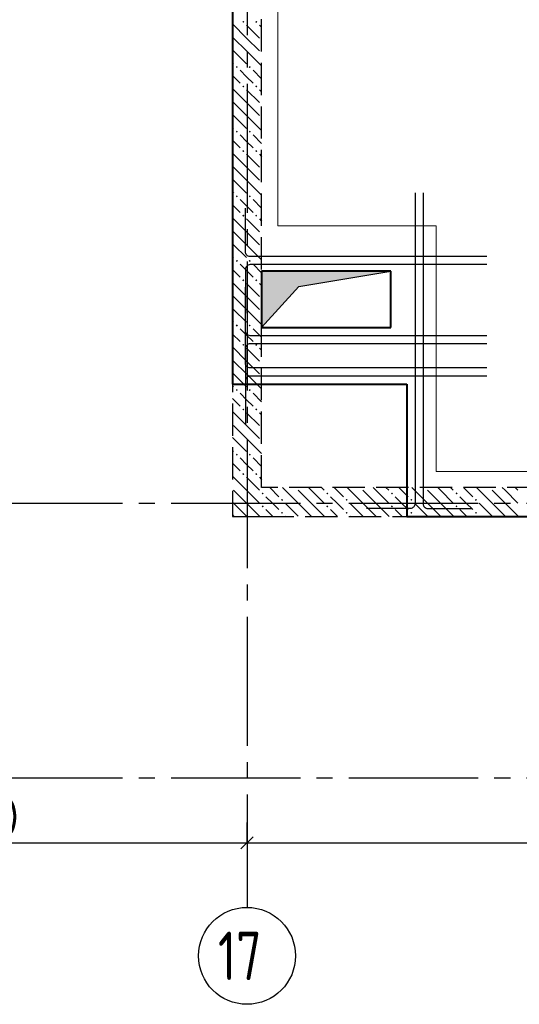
# Model space of a CAD drawing. Header units: millimetres. Extents: x 40580 to 1168286, y -220995 to 81020.
# Tile 44 of 194: x 282891 to 285984, y -113518 to -107422. Entities that reach past the tile are written whole.
import ezdxf

# ---------------------------------------------------------------- set-up
doc = ezdxf.new("R2010")
doc.units = ezdxf.units.MM
for name, pattern in [('______2', [270, 200, -70]), ('______5', [1100, 800, -100, 100, -100]), ('CENTER', [2, 1.25, -0.25, 0.25, -0.25])]:
    doc.linetypes.add(name, pattern=pattern)
for name, color, linetype, lineweight in [('Standard', 7, 'Continuous', 25), ('ЖБ Перекрытие верхний уровень', 7, 'Continuous', 35), ('Обрамление проемов стержнями', 7, 'Continuous', 25), ('ОСИ', 7, 'CENTER', 15), ('Основная', 7, 'Continuous', 40), ('Позиционная метка линия выноска', 7, 'Continuous', 13)]:
    doc.layers.add(name, color=color, linetype=linetype, lineweight=lineweight)
doc.layers.add('ЖБ Стена верхний уровень', color=7, linetype='______2', true_color=0x656565)
doc.layers.add('Тонкие', color=7, linetype='Continuous')
doc.layers.add('ФВ-2', color=7, linetype='Continuous')
doc.styles.add('GOST 2.304-81', font='txt')
doc.styles.add('ISOCPEUR', font='isocpeur.ttf')

msp = doc.modelspace()

# ---------------------------------------------------------------- hatches: boundary and pattern name
at = {"layer": 'ЖБ Стена верхний уровень', "linetype": 'Continuous', "lineweight": -3, "transparency": 33554687}
for points in [[(284268.7, -107435.3), (284275.2, -107428.8), (284281.7, -107435.3), (284275.2, -107441.8)], [(284348.7, -107435.3), (284355.2, -107428.8), (284361.7, -107435.3), (284355.2, -107441.8)], [(284228.7, -107715.3), (284235.2, -107708.8), (284241.7, -107715.3), (284235.2, -107721.8)], [(284308.7, -107715.3), (284315.2, -107708.8), (284321.7, -107715.3), (284315.2, -107721.8)], [(284268.7, -107835.3), (284275.2, -107828.8), (284281.7, -107835.3), (284275.2, -107841.8)], [(284348.7, -107835.3), (284355.2, -107828.8), (284361.7, -107835.3), (284355.2, -107841.8)], [(284228.7, -108115.3), (284235.2, -108108.8), (284241.7, -108115.3), (284235.2, -108121.8)], [(284308.7, -108115.3), (284315.2, -108108.8), (284321.7, -108115.3), (284315.2, -108121.8)], [(284268.7, -108235.3), (284275.2, -108228.8), (284281.7, -108235.3), (284275.2, -108241.8)], [(284348.7, -108235.3), (284355.2, -108228.8), (284361.7, -108235.3), (284355.2, -108241.8)], [(284228.7, -108515.3), (284235.2, -108508.8), (284241.7, -108515.3), (284235.2, -108521.8)], [(284308.7, -108515.3), (284315.2, -108508.8), (284321.7, -108515.3), (284315.2, -108521.8)], [(284268.7, -108635.3), (284275.2, -108628.8), (284281.7, -108635.3), (284275.2, -108641.8)], [(284348.7, -108635.3), (284355.2, -108628.8), (284361.7, -108635.3), (284355.2, -108641.8)], [(284228.7, -108915.3), (284235.2, -108908.8), (284241.7, -108915.3), (284235.2, -108921.8)], [(284308.7, -108915.3), (284315.2, -108908.8), (284321.7, -108915.3), (284315.2, -108921.8)], [(284268.7, -109035.3), (284275.2, -109028.8), (284281.7, -109035.3), (284275.2, -109041.8)], [(284348.7, -109035.3), (284355.2, -109028.8), (284361.7, -109035.3), (284355.2, -109041.8)], [(284228.7, -109315.3), (284235.2, -109308.8), (284241.7, -109315.3), (284235.2, -109321.8)], [(284308.7, -109315.3), (284315.2, -109308.8), (284321.7, -109315.3), (284315.2, -109321.8)], [(284268.7, -109435.3), (284275.2, -109428.8), (284281.7, -109435.3), (284275.2, -109441.8)], [(284348.7, -109435.3), (284355.2, -109428.8), (284361.7, -109435.3), (284355.2, -109441.8)], [(284228.7, -109715.3), (284235.2, -109708.8), (284241.7, -109715.3), (284235.2, -109721.8)], [(284308.7, -109715.3), (284315.2, -109708.8), (284321.7, -109715.3), (284315.2, -109721.8)], [(284268.7, -109835.3), (284275.2, -109828.8), (284281.7, -109835.3), (284275.2, -109841.8)], [(284348.7, -109835.3), (284355.2, -109828.8), (284361.7, -109835.3), (284355.2, -109841.8)], [(284228.7, -110115.3), (284235.2, -110108.8), (284241.7, -110115.3), (284235.2, -110121.8)], [(284308.7, -110115.3), (284315.2, -110108.8), (284321.7, -110115.3), (284315.2, -110121.8)], [(284268.7, -110235.3), (284275.2, -110228.8), (284281.7, -110235.3), (284275.2, -110241.8)], [(284348.7, -110235.3), (284355.2, -110228.8), (284361.7, -110235.3), (284355.2, -110241.8)], [(284598.6, -110318.4), (284595.2, -110321.8), (284591.9, -110318.4)], [(284998.6, -110318.4), (284995.2, -110321.8), (284991.9, -110318.4)], [(285398.6, -110318.4), (285395.2, -110321.8), (285391.9, -110318.4)], [(285798.6, -110318.4), (285795.2, -110321.8), (285791.9, -110318.4)], [(284388.7, -110355.3), (284395.2, -110348.8), (284401.7, -110355.3), (284395.2, -110361.8)], [(284508.7, -110395.3), (284515.2, -110388.8), (284521.7, -110395.3), (284515.2, -110401.8)], [(284788.7, -110355.3), (284795.2, -110348.8), (284801.7, -110355.3), (284795.2, -110361.8)], [(284908.7, -110395.3), (284915.2, -110388.8), (284921.7, -110395.3), (284915.2, -110401.8)], [(285188.7, -110355.3), (285195.2, -110348.8), (285201.7, -110355.3), (285195.2, -110361.8)], [(285308.7, -110395.3), (285315.2, -110388.8), (285321.7, -110395.3), (285315.2, -110401.8)], [(285588.7, -110355.3), (285595.2, -110348.8), (285601.7, -110355.3), (285595.2, -110361.8)], [(285708.7, -110395.3), (285715.2, -110388.8), (285721.7, -110395.3), (285715.2, -110401.8)], [(284388.7, -110435.3), (284395.2, -110428.8), (284401.7, -110435.3), (284395.2, -110441.8)], [(284508.7, -110475.3), (284515.2, -110468.8), (284521.7, -110475.3), (284515.2, -110481.8)], [(284788.7, -110435.3), (284795.2, -110428.8), (284801.7, -110435.3), (284795.2, -110441.8)], [(284908.7, -110475.3), (284915.2, -110468.8), (284921.7, -110475.3), (284915.2, -110481.8)], [(285188.7, -110435.3), (285195.2, -110428.8), (285201.7, -110435.3), (285195.2, -110441.8)], [(285308.7, -110475.3), (285315.2, -110468.8), (285321.7, -110475.3), (285315.2, -110481.8)], [(285588.7, -110435.3), (285595.2, -110428.8), (285601.7, -110435.3), (285595.2, -110441.8)], [(285708.7, -110475.3), (285715.2, -110468.8), (285721.7, -110475.3), (285715.2, -110481.8)]]:
    msp.add_hatch(color=7, dxfattribs=at).paths.add_polyline_path(points, flags=16)
at = {"layer": 'ФВ-2'}
h = msp.add_hatch(color=256, dxfattribs=at)
h.dxf.hatch_style = 1
h.paths.add_polyline_path([(285013.1, -109007.5), (284617.9, -109073.1), (284388.3, -109328.4), (284388.3, -108998.4)])
h.paths.add_polyline_path([(285013.1, -109007.5), (284388.3, -108998.4), (284388.3, -108978.4), (285188.3, -108978.4)])

# ---------------------------------------------------------------- linework, layer by layer
at = {"layer": 'Standard', "color": 251, "linetype": 'Continuous', "lineweight": -3, "true_color": 0x656565, "transparency": 33554687}
for q in [(284298.3, -112393.4), (284298.3, -112643.4), (284298.3, -112518.4)]:
    msp.add_line((284298.3, -112518.4), q, dxfattribs=at)
at = {"layer": 'Standard', "color": 7, "linetype": 'Continuous', "lineweight": 25, "transparency": 33554687}
msp.add_line((284260.8, -112555.9), (284335.8, -112480.9), dxfattribs=at)
at = {"layer": 'Standard', "color": 7, "linetype": 'Continuous', "lineweight": -3, "transparency": 33554687}
for p, q in [((280998.3, -112518.4), (284298.3, -112518.4)), ((284298.3, -112518.4), (288218.3, -112518.4))]:
    msp.add_line(p, q, dxfattribs=at)
at = {"layer": 'ЖБ Перекрытие верхний уровень', "color": 7, "linetype": 'Continuous', "lineweight": -3, "transparency": 33554687}
for p, q in [((284208.3, -109678.4), (284388.3, -109678.4)), ((285288.3, -110278.4), (285288.3, -110498.4))]:
    msp.add_line(p, q, dxfattribs=at)
at = {"layer": 'ЖБ Стена верхний уровень', "color": 251, "linetype": '______2', "lineweight": -3, "true_color": 0x656565, "transparency": 33554687}
for p, q in [((284208.3, -104668.4), (284208.3, -110498.4)), ((284388.3, -110318.4), (284388.3, -104668.4)), ((287458.3, -110318.4), (284388.3, -110318.4)), ((284208.3, -110498.4), (284388.3, -110498.4)), ((284388.3, -110498.4), (287458.3, -110498.4))]:
    msp.add_line(p, q, dxfattribs=at)
at = {"layer": 'ЖБ Стена верхний уровень', "color": 9, "linetype": 'Continuous', "lineweight": -3, "true_color": 0xc7c7c7, "transparency": 33554687}
for p, q in [((284295.2, -107535.3), (284208.3, -107448.3)), ((284295.2, -107455.3), (284375.2, -107535.3)), ((284375.2, -107455.3), (284388.3, -107468.4)), ((284215.2, -107535.3), (284295.2, -107615.3)), ((284295.2, -107535.3), (284375.2, -107615.3)), ((284215.2, -107615.3), (284208.3, -107608.3)), ((284215.2, -107615.3), (284295.2, -107695.3)), ((284295.2, -107615.3), (284388.3, -107708.3)), ((284208.3, -107688.4), (284215.2, -107695.3)), ((284208.3, -107768.4), (284255.2, -107815.3)), ((284295.2, -107775.3), (284255.2, -107735.3)), ((284335.2, -107815.3), (284295.2, -107775.3)), ((284335.2, -107735.3), (284388.3, -107788.4)), ((284295.2, -107935.3), (284208.3, -107848.3)), ((284295.2, -107855.3), (284375.2, -107935.3)), ((284375.2, -107855.3), (284388.3, -107868.4)), ((284215.2, -107935.3), (284295.2, -108015.3)), ((284295.2, -107935.3), (284375.2, -108015.3)), ((284215.2, -108015.3), (284208.3, -108008.3)), ((284215.2, -108015.3), (284295.2, -108095.3)), ((284295.2, -108015.3), (284388.3, -108108.3)), ((284208.3, -108088.4), (284215.2, -108095.3)), ((284295.2, -108175.3), (284255.2, -108135.3)), ((284335.2, -108135.3), (284388.3, -108188.4)), ((284208.3, -108168.4), (284255.2, -108215.3)), ((284335.2, -108215.3), (284295.2, -108175.3)), ((284295.2, -108335.3), (284208.3, -108248.3)), ((284295.2, -108255.3), (284375.2, -108335.3)), ((284375.2, -108255.3), (284388.3, -108268.4)), ((284215.2, -108335.3), (284295.2, -108415.3)), ((284295.2, -108335.3), (284375.2, -108415.3)), ((284215.2, -108415.3), (284208.3, -108408.3)), ((284215.2, -108415.3), (284295.2, -108495.3)), ((284295.2, -108415.3), (284388.3, -108508.3)), ((284208.3, -108488.4), (284215.2, -108495.3)), ((284208.3, -108568.4), (284255.2, -108615.3)), ((284295.2, -108575.3), (284255.2, -108535.3)), ((284335.2, -108615.3), (284295.2, -108575.3)), ((284335.2, -108535.3), (284388.3, -108588.4)), ((284295.2, -108735.3), (284208.3, -108648.3)), ((284295.2, -108655.3), (284375.2, -108735.3)), ((284375.2, -108655.3), (284388.3, -108668.4)), ((284215.2, -108735.3), (284295.2, -108815.3)), ((284295.2, -108735.3), (284375.2, -108815.3)), ((284215.2, -108815.3), (284208.3, -108808.3)), ((284215.2, -108815.3), (284295.2, -108895.3)), ((284295.2, -108815.3), (284388.3, -108908.3)), ((284208.3, -108888.4), (284215.2, -108895.3)), ((284295.2, -108975.3), (284255.2, -108935.3)), ((284335.2, -108935.3), (284388.3, -108988.4)), ((284208.3, -108968.4), (284255.2, -109015.3)), ((284335.2, -109015.3), (284295.2, -108975.3)), ((284295.2, -109135.3), (284208.3, -109048.3)), ((284295.2, -109055.3), (284375.2, -109135.3)), ((284375.2, -109055.3), (284388.3, -109068.4)), ((284215.2, -109135.3), (284295.2, -109215.3)), ((284295.2, -109135.3), (284375.2, -109215.3)), ((284215.2, -109215.3), (284208.3, -109208.3)), ((284215.2, -109215.3), (284295.2, -109295.3)), ((284295.2, -109215.3), (284388.3, -109308.3)), ((284208.3, -109288.4), (284215.2, -109295.3)), ((284208.3, -109368.4), (284255.2, -109415.3)), ((284295.2, -109375.3), (284255.2, -109335.3)), ((284335.2, -109335.3), (284388.3, -109388.4)), ((284335.2, -109415.3), (284295.2, -109375.3)), ((284295.2, -109535.3), (284208.3, -109448.3)), ((284295.2, -109455.3), (284375.2, -109535.3)), ((284375.2, -109455.3), (284388.3, -109468.4)), ((284215.2, -109535.3), (284295.2, -109615.3)), ((284295.2, -109535.3), (284375.2, -109615.3)), ((284215.2, -109615.3), (284208.3, -109608.3)), ((284215.2, -109615.3), (284295.2, -109695.3)), ((284295.2, -109615.3), (284388.3, -109708.3)), ((284208.3, -109688.4), (284215.2, -109695.3)), ((284295.2, -109775.3), (284255.2, -109735.3)), ((284335.2, -109735.3), (284388.3, -109788.4)), ((284208.3, -109768.4), (284255.2, -109815.3)), ((284335.2, -109815.3), (284295.2, -109775.3)), ((284295.2, -109935.3), (284208.3, -109848.3)), ((284295.2, -109855.3), (284375.2, -109935.3)), ((284375.2, -109855.3), (284388.3, -109868.4)), ((284215.2, -109935.3), (284295.2, -110015.3)), ((284295.2, -109935.3), (284375.2, -110015.3)), ((284215.2, -110015.3), (284208.3, -110008.3)), ((284215.2, -110015.3), (284295.2, -110095.3)), ((284295.2, -110015.3), (284388.3, -110108.3)), ((284208.3, -110088.4), (284215.2, -110095.3)), ((284295.2, -110175.3), (284255.2, -110135.3)), ((284335.2, -110135.3), (284388.3, -110188.4)), ((284208.3, -110168.4), (284255.2, -110215.3)), ((284335.2, -110215.3), (284295.2, -110175.3)), ((284295.2, -110335.3), (284208.3, -110248.3)), ((284295.2, -110255.3), (284375.2, -110335.3)), ((284375.2, -110255.3), (284388.3, -110268.4)), ((284215.2, -110335.3), (284295.2, -110415.3)), ((284295.2, -110335.3), (284375.2, -110415.3)), ((284438.4, -110318.4), (284495.2, -110375.3)), ((284615.2, -110415.3), (284518.4, -110318.4)), ((284615.2, -110335.3), (284695.2, -110415.3)), ((284695.2, -110335.3), (284678.4, -110318.4)), ((284695.2, -110335.3), (284775.2, -110415.3)), ((284758.4, -110318.4), (284775.2, -110335.3)), ((284838.4, -110318.4), (284895.2, -110375.3)), ((285015.2, -110415.3), (284918.4, -110318.4)), ((285015.2, -110335.3), (285095.2, -110415.3)), ((285095.2, -110335.3), (285078.4, -110318.4)), ((285095.2, -110335.3), (285175.2, -110415.3)), ((285158.4, -110318.4), (285175.2, -110335.3)), ((285238.4, -110318.4), (285295.2, -110375.3)), ((285415.2, -110415.3), (285318.4, -110318.4)), ((285415.2, -110335.3), (285495.2, -110415.3)), ((285495.2, -110335.3), (285478.4, -110318.4)), ((285495.2, -110335.3), (285575.2, -110415.3)), ((285558.4, -110318.4), (285575.2, -110335.3)), ((285638.4, -110318.4), (285695.2, -110375.3)), ((285815.2, -110415.3), (285718.4, -110318.4)), ((285815.2, -110335.3), (285895.2, -110415.3)), ((285895.2, -110335.3), (285878.4, -110318.4)), ((285895.2, -110335.3), (285975.2, -110415.3)), ((285958.4, -110318.4), (285975.2, -110335.3)), ((284215.2, -110415.3), (284208.3, -110408.3)), ((284455.2, -110415.3), (284415.2, -110375.3)), ((284855.2, -110415.3), (284815.2, -110375.3)), ((285255.2, -110415.3), (285215.2, -110375.3)), ((285655.2, -110415.3), (285615.2, -110375.3)), ((284215.2, -110415.3), (284295.2, -110495.3)), ((284295.2, -110415.3), (284378.4, -110498.4)), ((284415.2, -110455.3), (284458.4, -110498.4)), ((284495.2, -110455.3), (284455.2, -110415.3)), ((284535.2, -110415.3), (284615.2, -110495.3)), ((284615.2, -110415.3), (284695.2, -110495.3)), ((284695.2, -110415.3), (284778.4, -110498.4)), ((284815.2, -110455.3), (284858.4, -110498.4)), ((284895.2, -110455.3), (284855.2, -110415.3)), ((284935.2, -110415.3), (285015.2, -110495.3)), ((285015.2, -110415.3), (285095.2, -110495.3)), ((285095.2, -110415.3), (285178.4, -110498.4)), ((285215.2, -110455.3), (285258.4, -110498.4)), ((285295.2, -110455.3), (285255.2, -110415.3)), ((285335.2, -110415.3), (285415.2, -110495.3)), ((285415.2, -110415.3), (285495.2, -110495.3)), ((285495.2, -110415.3), (285578.4, -110498.4)), ((285615.2, -110455.3), (285658.4, -110498.4)), ((285695.2, -110455.3), (285655.2, -110415.3)), ((285735.2, -110415.3), (285815.2, -110495.3)), ((285815.2, -110415.3), (285895.2, -110495.3)), ((285895.2, -110415.3), (285978.4, -110498.4)), ((284208.3, -110488.4), (284215.2, -110495.3)), ((284535.2, -110495.3), (284538.4, -110498.4)), ((284935.2, -110495.3), (284938.4, -110498.4)), ((285335.2, -110495.3), (285338.4, -110498.4)), ((285735.2, -110495.3), (285738.4, -110498.4))]:
    msp.add_line(p, q, dxfattribs=at)
at = {"layer": 'Обрамление проемов стержнями', "color": 7, "linetype": 'Continuous', "lineweight": 25, "transparency": 33554687}
for points in [[(285338.3, -108493.4), (285338.3, -110419.7), (285337.5, -110425.1), (285335.8, -110430.5), (285332.9, -110435.5), (285329.5, -110439.7), (285325.4, -110443.1), (285320.4, -110445.9), (285314.9, -110447.7), (285309.6, -110448.4), (285038.3, -110448.4)], [(285338.3, -108493.4), (285338.3, -110419.7), (285337.5, -110425.1), (285335.8, -110430.5), (285332.9, -110435.5), (285329.5, -110439.7), (285325.4, -110443.1), (285320.4, -110445.9), (285314.9, -110447.7), (285309.6, -110448.4), (285038.3, -110448.4)], [(285338.3, -108493.4), (285338.3, -110419.7), (285337.5, -110425.1), (285335.8, -110430.5), (285332.9, -110435.5), (285329.5, -110439.7), (285325.4, -110443.1), (285320.4, -110445.9), (285314.9, -110447.7), (285309.6, -110448.4), (285038.3, -110448.4)], [(285338.3, -108493.4), (285338.3, -110419.7), (285337.5, -110425.1), (285335.8, -110430.5), (285332.9, -110435.5), (285329.5, -110439.7), (285325.4, -110443.1), (285320.4, -110445.9), (285314.9, -110447.7), (285309.6, -110448.4), (285038.3, -110448.4)], [(285388.3, -108493.4), (285388.3, -110419.7), (285389, -110425.1), (285390.8, -110430.5), (285393.6, -110435.5), (285397.1, -110439.7), (285401.2, -110443.1), (285406.2, -110445.9), (285411.7, -110447.7), (285417, -110448.4), (285688.3, -110448.4)], [(285388.3, -108493.4), (285388.3, -110419.7), (285389, -110425.1), (285390.8, -110430.5), (285393.6, -110435.5), (285397.1, -110439.7), (285401.2, -110443.1), (285406.2, -110445.9), (285411.7, -110447.7), (285417, -110448.4), (285688.3, -110448.4)], [(285388.3, -108493.4), (285388.3, -110419.7), (285389, -110425.1), (285390.8, -110430.5), (285393.6, -110435.5), (285397.1, -110439.7), (285401.2, -110443.1), (285406.2, -110445.9), (285411.7, -110447.7), (285417, -110448.4), (285688.3, -110448.4)], [(285388.3, -108493.4), (285388.3, -110419.7), (285389, -110425.1), (285390.8, -110430.5), (285393.6, -110435.5), (285397.1, -110439.7), (285401.2, -110443.1), (285406.2, -110445.9), (285411.7, -110447.7), (285417, -110448.4), (285688.3, -110448.4)], [(285783.3, -108888.4), (284317, -108888.4), (284311.7, -108887.7), (284306.2, -108885.9), (284301.2, -108883.1), (284297.1, -108879.7), (284293.6, -108875.5), (284290.8, -108870.5), (284289, -108865.1), (284288.3, -108859.8), (284288.3, -108588.4)], [(285783.3, -108888.4), (284317, -108888.4), (284311.7, -108887.7), (284306.2, -108885.9), (284301.2, -108883.1), (284297.1, -108879.7), (284293.6, -108875.5), (284290.8, -108870.5), (284289, -108865.1), (284288.3, -108859.8), (284288.3, -108588.4)], [(285783.3, -108888.4), (284317, -108888.4), (284311.7, -108887.7), (284306.2, -108885.9), (284301.2, -108883.1), (284297.1, -108879.7), (284293.6, -108875.5), (284290.8, -108870.5), (284289, -108865.1), (284288.3, -108859.8), (284288.3, -108588.4)], [(285783.3, -108888.4), (284317, -108888.4), (284311.7, -108887.7), (284306.2, -108885.9), (284301.2, -108883.1), (284297.1, -108879.7), (284293.6, -108875.5), (284290.8, -108870.5), (284289, -108865.1), (284288.3, -108859.8), (284288.3, -108588.4)], [(285783.3, -108938.4), (284317, -108938.4), (284311.7, -108939.2), (284306.2, -108941), (284301.2, -108943.8), (284297.1, -108947.2), (284293.6, -108951.3), (284290.8, -108956.4), (284289, -108961.8), (284288.3, -108967.1), (284288.3, -109238.4)], [(285783.3, -108938.4), (284317, -108938.4), (284311.7, -108939.2), (284306.2, -108941), (284301.2, -108943.8), (284297.1, -108947.2), (284293.6, -108951.3), (284290.8, -108956.4), (284289, -108961.8), (284288.3, -108967.1), (284288.3, -109238.4)], [(285783.3, -108938.4), (284317, -108938.4), (284311.7, -108939.2), (284306.2, -108941), (284301.2, -108943.8), (284297.1, -108947.2), (284293.6, -108951.3), (284290.8, -108956.4), (284289, -108961.8), (284288.3, -108967.1), (284288.3, -109238.4)], [(285783.3, -108938.4), (284317, -108938.4), (284311.7, -108939.2), (284306.2, -108941), (284301.2, -108943.8), (284297.1, -108947.2), (284293.6, -108951.3), (284290.8, -108956.4), (284289, -108961.8), (284288.3, -108967.1), (284288.3, -109238.4)], [(285783.3, -109378.4), (284317, -109378.4), (284311.7, -109377.7), (284306.2, -109375.9), (284301.2, -109373.1), (284297.1, -109369.7), (284293.6, -109365.5), (284290.8, -109360.5), (284289, -109355.1), (284288.3, -109349.8), (284288.3, -109078.4)], [(285783.3, -109378.4), (284317, -109378.4), (284311.7, -109377.7), (284306.2, -109375.9), (284301.2, -109373.1), (284297.1, -109369.7), (284293.6, -109365.5), (284290.8, -109360.5), (284289, -109355.1), (284288.3, -109349.8), (284288.3, -109078.4)], [(285783.3, -109378.4), (284317, -109378.4), (284311.7, -109377.7), (284306.2, -109375.9), (284301.2, -109373.1), (284297.1, -109369.7), (284293.6, -109365.5), (284290.8, -109360.5), (284289, -109355.1), (284288.3, -109349.8), (284288.3, -109078.4)], [(285783.3, -109378.4), (284317, -109378.4), (284311.7, -109377.7), (284306.2, -109375.9), (284301.2, -109373.1), (284297.1, -109369.7), (284293.6, -109365.5), (284290.8, -109360.5), (284289, -109355.1), (284288.3, -109349.8), (284288.3, -109078.4)], [(285783.3, -109578.4), (284317, -109578.4), (284311.7, -109577.7), (284306.2, -109575.9), (284301.2, -109573.1), (284297.1, -109569.7), (284293.6, -109565.5), (284290.8, -109560.5), (284289, -109555.1), (284288.3, -109549.8), (284288.3, -109278.4)], [(285783.3, -109578.4), (284317, -109578.4), (284311.7, -109577.7), (284306.2, -109575.9), (284301.2, -109573.1), (284297.1, -109569.7), (284293.6, -109565.5), (284290.8, -109560.5), (284289, -109555.1), (284288.3, -109549.8), (284288.3, -109278.4)], [(285783.3, -109578.4), (284317, -109578.4), (284311.7, -109577.7), (284306.2, -109575.9), (284301.2, -109573.1), (284297.1, -109569.7), (284293.6, -109565.5), (284290.8, -109560.5), (284289, -109555.1), (284288.3, -109549.8), (284288.3, -109278.4)], [(285783.3, -109578.4), (284317, -109578.4), (284311.7, -109577.7), (284306.2, -109575.9), (284301.2, -109573.1), (284297.1, -109569.7), (284293.6, -109565.5), (284290.8, -109560.5), (284289, -109555.1), (284288.3, -109549.8), (284288.3, -109278.4)], [(285783.3, -109428.4), (284317, -109428.4), (284311.7, -109429.2), (284306.2, -109431), (284301.2, -109433.8), (284297.1, -109437.2), (284293.6, -109441.3), (284290.8, -109446.4), (284289, -109451.8), (284288.3, -109457.1), (284288.3, -109728.4)], [(285783.3, -109428.4), (284317, -109428.4), (284311.7, -109429.2), (284306.2, -109431), (284301.2, -109433.8), (284297.1, -109437.2), (284293.6, -109441.3), (284290.8, -109446.4), (284289, -109451.8), (284288.3, -109457.1), (284288.3, -109728.4)], [(285783.3, -109428.4), (284317, -109428.4), (284311.7, -109429.2), (284306.2, -109431), (284301.2, -109433.8), (284297.1, -109437.2), (284293.6, -109441.3), (284290.8, -109446.4), (284289, -109451.8), (284288.3, -109457.1), (284288.3, -109728.4)], [(285783.3, -109428.4), (284317, -109428.4), (284311.7, -109429.2), (284306.2, -109431), (284301.2, -109433.8), (284297.1, -109437.2), (284293.6, -109441.3), (284290.8, -109446.4), (284289, -109451.8), (284288.3, -109457.1), (284288.3, -109728.4)], [(285783.3, -109628.4), (284317, -109628.4), (284311.7, -109629.2), (284306.2, -109631), (284301.2, -109633.8), (284297.1, -109637.2), (284293.6, -109641.3), (284290.8, -109646.4), (284289, -109651.8), (284288.3, -109657.1), (284288.3, -109928.4)], [(285783.3, -109628.4), (284317, -109628.4), (284311.7, -109629.2), (284306.2, -109631), (284301.2, -109633.8), (284297.1, -109637.2), (284293.6, -109641.3), (284290.8, -109646.4), (284289, -109651.8), (284288.3, -109657.1), (284288.3, -109928.4)], [(285783.3, -109628.4), (284317, -109628.4), (284311.7, -109629.2), (284306.2, -109631), (284301.2, -109633.8), (284297.1, -109637.2), (284293.6, -109641.3), (284290.8, -109646.4), (284289, -109651.8), (284288.3, -109657.1), (284288.3, -109928.4)], [(285783.3, -109628.4), (284317, -109628.4), (284311.7, -109629.2), (284306.2, -109631), (284301.2, -109633.8), (284297.1, -109637.2), (284293.6, -109641.3), (284290.8, -109646.4), (284289, -109651.8), (284288.3, -109657.1), (284288.3, -109928.4)]]:
    msp.add_lwpolyline(points, dxfattribs=at)
at = {"layer": 'ОСИ', "color": 8, "linetype": '______5', "lineweight": -3, "transparency": 33554687}
for p, q in [((284298.3, -103418.4), (284298.3, -112918.4)), ((292328.3, -110418.4), (261168.3, -110418.4)), ((292328.3, -112118.4), (261168.3, -112118.4))]:
    msp.add_line(p, q, dxfattribs=at)
at = {"layer": 'ОСИ', "color": 7, "linetype": 'Continuous', "lineweight": -3, "transparency": 33554687}
msp.add_circle((284298.3, -113218.4), 300, dxfattribs=at)
at = {"layer": 'Основная', "transparency": 33554687}
for p, q in [((284208.3, -104718.4), (284208.3, -109678.4)), ((285188.3, -108978.4), (284388.3, -108978.4)), ((284388.3, -108978.4), (284388.3, -109328.4)), ((285188.3, -109328.4), (285188.3, -108978.4)), ((284388.3, -109328.4), (285188.3, -109328.4)), ((284208.3, -109678.4), (285288.3, -109678.4)), ((285288.3, -109678.4), (285288.3, -110498.4)), ((285288.3, -110498.4), (289518.3, -110498.4))]:
    msp.add_line(p, q, dxfattribs=at)
at = {"layer": 'Позиционная метка линия выноска', "color": 251, "linetype": 'Continuous', "lineweight": 13, "true_color": 0x494949, "transparency": 33554687}
msp.add_lwpolyline([(289238.3, -104823.4), (289238.3, -110218.4), (285468.3, -110218.4), (285468.3, -108698.4), (284488.3, -108698.4), (284488.3, -106798.4), (284488.3, -104948.4), (285968.3, -104948.4), (287757.6, -104948.4), (287757.6, -104948.4), (289137.6, -104948.4)], dxfattribs=at)
at = {"layer": 'Тонкие'}
for p, q in [((284617.9, -109073.1), (285188.3, -108978.4)), ((284388.3, -109328.4), (284617.9, -109073.1))]:
    msp.add_line(p, q, dxfattribs=at)

# ---------------------------------------------------------------- texts
at = {"layer": 'Standard', "color": 7, "linetype": 'Continuous', "lineweight": 25, "transparency": 33554687, "insert": (282390.3, -112468.4), "char_height": 220, "width": 641.476, "attachment_point": 7, "style": 'GOST 2.304-81'}
msp.add_mtext('3300', dxfattribs=at)
at = {"layer": 'ОСИ', "color": 7, "linetype": 'Continuous', "lineweight": 25, "transparency": 33554687, "insert": (284118.3, -113368.4), "char_height": 300, "width": 472.641, "attachment_point": 7, "style": 'ISOCPEUR'}
msp.add_mtext('\\W0.75;17', dxfattribs=at)

doc.saveas('drawing.dxf')
